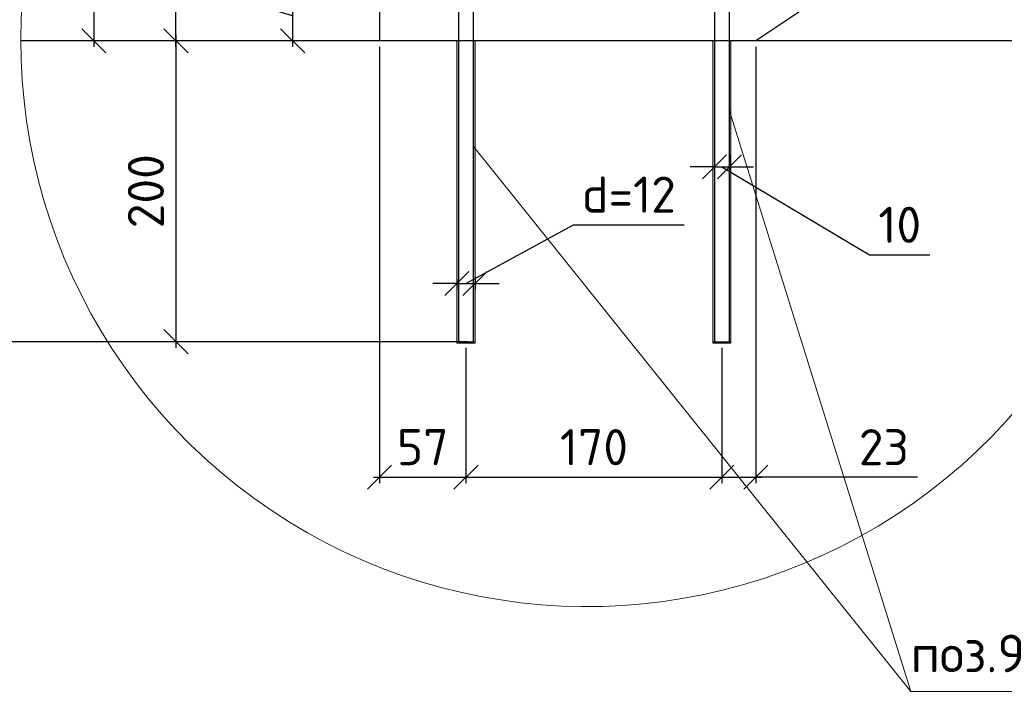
# Model space of a CAD drawing. Header units: millimetres. Extents: x 125896 to 2572636, y -120305 to 130347.
# Tile 116 of 256: x 344950 to 351490, y 89724 to 94220. Entities that reach past the tile are written whole.
import ezdxf

# ---------------------------------------------------------------- set-up
doc = ezdxf.new("R2010")
doc.units = ezdxf.units.MM
doc.linetypes.add('CENTER', pattern=[2, 1.25, -0.25, 0.25, -0.25])
doc.layers.add('ОСИ', color=7, linetype='CENTER', lineweight=15)
doc.layers.add('Столовая Двери и окна', color=7, linetype='Continuous', lineweight=15)
doc.layers.add('Столовая - обозначения', color=7, linetype='Continuous')
doc.layers.add('ФВ-2', color=7, linetype='Continuous')
doc.styles.get("Standard").update_dxf_attribs({"font": 'isocpeur.ttf'})
doc.styles.add('ГОСТ', font='isocpeur.ttf')
doc.dimstyles.new('Осевые', dxfattribs={"dimscale": 0.7, "dimtxt": 450, "dimasz": 400, "dimexe": 100, "dimexo": 100, "dimgap": 100, "dimtad": 1, "dimdec": 0, "dimzin": 0, "dimdsep": 46, "dimtxsty": 'Standard', "dimblk": 'OBLIQUE', "dimcen": 9, "dimdle": 100, "dimazin": 0, "dimtm": 1e-09, "dimtfac": 1, "dimtdec": 0, "dimtofl": 0, "dimtmove": 0, "dimatfit": 3, "dimfxl": 1, "dimtolj": 1, "dimtzin": 0, "dimarcsym": 0})

# ---------------------------------------------------------------- blocks, each defined once
blk = doc.blocks.new('_OBLIQUE')
at = {"color": 0, "linetype": 'ByBlock'}
blk.add_line((-0.5, -0.5), (0.5, 0.5), dxfattribs=at)
blk = doc.blocks.new('*D177')
at = {"layer": 'Defpoints', "color": 0, "linetype": 'ByBlock', "lineweight": 20, "ltscale": 13, "transparency": 16777216}
for p in [(345988.5, 96580.3), (347964.4, 96580.3), (347639.4, 94080.3)]:
    blk.add_point(p, dxfattribs=at)
at = {"layer": 'ОСИ', "color": 0, "linetype": 'ByBlock', "lineweight": -2, "ltscale": 13, "transparency": 16777216}
for p, q in [((345988.5, 94040.3), (345988.5, 96620.3)), ((347924.4, 96580.3), (345948.5, 96580.3)), ((347599.4, 94080.3), (345948.5, 94080.3))]:
    blk.add_line(p, q, dxfattribs=at)
at = {"layer": 'ОСИ', "color": 0, "linetype": 'ByBlock', "lineweight": -2, "ltscale": 13, "transparency": 16777216, "xscale": 160, "yscale": 160, "zscale": 160}
for p, rotation in [((345988.5, 96580.3), 90), ((345988.5, 94080.3), 270)]:
    blk.add_blockref('_OBLIQUE', p, dxfattribs=dict(at, rotation=rotation))
at = {"layer": 'ОСИ', "color": 0, "linetype": 'ByBlock', "ltscale": 13, "transparency": 16777216, "insert": (345788.5, 95579.4), "char_height": 240, "attachment_point": 5, "rotation": 90}
blk.add_mtext('\\A1;250', dxfattribs=at)
blk = doc.blocks.new('*D182')
at = {"layer": 'Defpoints', "color": 0, "linetype": 'ByBlock', "lineweight": 20, "ltscale": 13, "transparency": 16777216}
for p in [(347808.7, 94410.3), (346763.3, 94080.3), (347808.7, 94080.3)]:
    blk.add_point(p, dxfattribs=at)
at = {"layer": 'ОСИ', "color": 0, "linetype": 'ByBlock', "lineweight": -2, "ltscale": 13, "transparency": 16777216}
for p, q in [((346483.3, 94329.3), (346483.3, 94777.3)), ((346763.3, 94450.3), (346763.3, 94040.3)), ((347768.7, 94410.3), (346723.3, 94410.3)), ((346763.3, 94245.3), (346483.3, 94329.3)), ((347768.7, 94080.3), (346723.3, 94080.3))]:
    blk.add_line(p, q, dxfattribs=at)
at = {"layer": 'ОСИ', "color": 0, "linetype": 'ByBlock', "lineweight": -2, "ltscale": 13, "transparency": 16777216, "xscale": 160, "yscale": 160, "zscale": 160}
for p, rotation in [((346763.3, 94410.3), 90), ((346763.3, 94080.3), 270)]:
    blk.add_blockref('_OBLIQUE', p, dxfattribs=dict(at, rotation=rotation))
at = {"layer": 'ОСИ', "color": 0, "linetype": 'ByBlock', "ltscale": 13, "transparency": 16777216, "insert": (346283.3, 94553.3), "char_height": 240, "attachment_point": 5, "rotation": 90}
blk.add_mtext('\\A1;33', dxfattribs=at)
blk = doc.blocks.new('*D183')
at = {"layer": 'Defpoints', "color": 0, "linetype": 'ByBlock', "lineweight": 20, "ltscale": 13, "transparency": 16777216}
for p in [(347339.4, 94080.3, 3600), (347914.4, 92080.3, 3600), (347914.4, 91179.4)]:
    blk.add_point(p, dxfattribs=at)
at = {"layer": 'ОСИ', "color": 0, "linetype": 'ByBlock', "lineweight": -2, "ltscale": 13, "transparency": 16777216}
for p, q in [((347339.4, 94040.3), (347339.4, 91139.4)), ((347914.4, 92040.3), (347914.4, 91139.4)), ((347299.4, 91179.4), (347954.4, 91179.4))]:
    blk.add_line(p, q, dxfattribs=at)
at = {"layer": 'ОСИ', "color": 0, "linetype": 'ByBlock', "lineweight": -2, "ltscale": 13, "transparency": 16777216, "xscale": 160, "yscale": 160, "zscale": 160, "rotation": 180}
blk.add_blockref('_OBLIQUE', (347339.4, 91179.4), dxfattribs=at)
at = {"layer": 'ОСИ', "color": 0, "linetype": 'ByBlock', "lineweight": -2, "ltscale": 13, "transparency": 16777216, "xscale": 160, "yscale": 160, "zscale": 160}
blk.add_blockref('_OBLIQUE', (347914.4, 91179.4), dxfattribs=at)
at = {"layer": 'ОСИ', "color": 0, "linetype": 'ByBlock', "ltscale": 13, "transparency": 16777216, "insert": (347626.9, 91379.4), "char_height": 240, "attachment_point": 5}
blk.add_mtext('\\A1;57', dxfattribs=at)
blk = doc.blocks.new('*D184')
at = {"layer": 'Defpoints', "color": 0, "linetype": 'ByBlock', "lineweight": 20, "ltscale": 13, "transparency": 16777216}
for p in [(347914.4, 92080.3, 3600), (349614.4, 92080.3, 3600), (349614.4, 91179.4)]:
    blk.add_point(p, dxfattribs=at)
at = {"layer": 'ОСИ', "color": 0, "linetype": 'ByBlock', "lineweight": -2, "ltscale": 13, "transparency": 16777216}
for p, q in [((347914.4, 92040.3), (347914.4, 91139.4)), ((349614.4, 92040.3), (349614.4, 91139.4)), ((347874.4, 91179.4), (349654.4, 91179.4))]:
    blk.add_line(p, q, dxfattribs=at)
at = {"layer": 'ОСИ', "color": 0, "linetype": 'ByBlock', "lineweight": -2, "ltscale": 13, "transparency": 16777216, "xscale": 160, "yscale": 160, "zscale": 160, "rotation": 180}
blk.add_blockref('_OBLIQUE', (347914.4, 91179.4), dxfattribs=at)
at = {"layer": 'ОСИ', "color": 0, "linetype": 'ByBlock', "lineweight": -2, "ltscale": 13, "transparency": 16777216, "xscale": 160, "yscale": 160, "zscale": 160}
blk.add_blockref('_OBLIQUE', (349614.4, 91179.4), dxfattribs=at)
at = {"layer": 'ОСИ', "color": 0, "linetype": 'ByBlock', "ltscale": 13, "transparency": 16777216, "insert": (348764.4, 91379.4), "char_height": 240, "attachment_point": 5}
blk.add_mtext('\\A1;170', dxfattribs=at)
blk = doc.blocks.new('*D185')
at = {"layer": 'Defpoints', "color": 0, "linetype": 'ByBlock', "lineweight": 20, "ltscale": 13, "transparency": 16777216}
for p in [(349839.4, 94080.3, 1800), (349614.4, 92080.3, 3600), (349839.4, 91179.4)]:
    blk.add_point(p, dxfattribs=at)
at = {"layer": 'ОСИ', "color": 0, "linetype": 'ByBlock', "lineweight": -2, "ltscale": 13, "transparency": 16777216}
for p, q in [((349839.4, 94040.3), (349839.4, 91139.4)), ((349614.4, 92040.3), (349614.4, 91139.4)), ((349574.4, 91179.4), (349879.4, 91179.4)), ((350913.7, 91179.4), (349839.4, 91179.4))]:
    blk.add_line(p, q, dxfattribs=at)
at = {"layer": 'ОСИ', "color": 0, "linetype": 'ByBlock', "lineweight": -2, "ltscale": 13, "transparency": 16777216, "xscale": 160, "yscale": 160, "zscale": 160, "rotation": 180}
blk.add_blockref('_OBLIQUE', (349614.4, 91179.4), dxfattribs=at)
at = {"layer": 'ОСИ', "color": 0, "linetype": 'ByBlock', "lineweight": -2, "ltscale": 13, "transparency": 16777216, "xscale": 160, "yscale": 160, "zscale": 160}
blk.add_blockref('_OBLIQUE', (349839.4, 91179.4), dxfattribs=at)
at = {"layer": 'ОСИ', "color": 0, "linetype": 'ByBlock', "ltscale": 13, "transparency": 16777216, "insert": (350689.7, 91379.4), "char_height": 240, "attachment_point": 5}
blk.add_mtext('\\A1;23', dxfattribs=at)
blk = doc.blocks.new('*D186')
at = {"layer": 'Defpoints', "color": 0, "linetype": 'ByBlock', "lineweight": 20, "ltscale": 13, "transparency": 16777216}
for p in [(347964.4, 96580.3, 3600), (344667.4, 92080.3), (347964.4, 92080.3, 3600)]:
    blk.add_point(p, dxfattribs=at)
at = {"layer": 'ОСИ', "color": 0, "linetype": 'ByBlock', "lineweight": -2, "ltscale": 13, "transparency": 16777216}
for p, q in [((344667.4, 96620.3), (344667.4, 92040.3)), ((347924.4, 96580.3), (344627.4, 96580.3)), ((347924.4, 92080.3), (344627.4, 92080.3))]:
    blk.add_line(p, q, dxfattribs=at)
at = {"layer": 'ОСИ', "color": 0, "linetype": 'ByBlock', "lineweight": -2, "ltscale": 13, "transparency": 16777216, "xscale": 160, "yscale": 160, "zscale": 160}
for p, rotation in [((344667.4, 96580.3), 90), ((344667.4, 92080.3), 270)]:
    blk.add_blockref('_OBLIQUE', p, dxfattribs=dict(at, rotation=rotation))
at = {"layer": 'ОСИ', "color": 0, "linetype": 'ByBlock', "ltscale": 13, "transparency": 16777216, "insert": (344467.4, 94330.3), "char_height": 240, "attachment_point": 5, "rotation": 90}
blk.add_mtext('\\A1;450', dxfattribs=at)
blk = doc.blocks.new('*D187')
at = {"layer": 'Defpoints', "color": 0, "linetype": 'ByBlock', "lineweight": 20, "ltscale": 13, "transparency": 16777216}
for p in [(347964.4, 96580.3, 3600), (345442.4, 94080.3), (347964.4, 94080.3)]:
    blk.add_point(p, dxfattribs=at)
at = {"layer": 'ОСИ', "color": 0, "linetype": 'ByBlock', "lineweight": -2, "ltscale": 13, "transparency": 16777216}
for p, q in [((345442.4, 96620.3), (345442.4, 94040.3)), ((347924.4, 96580.3), (345402.4, 96580.3)), ((347924.4, 94080.3), (345402.4, 94080.3))]:
    blk.add_line(p, q, dxfattribs=at)
at = {"layer": 'ОСИ', "color": 0, "linetype": 'ByBlock', "lineweight": -2, "ltscale": 13, "transparency": 16777216, "xscale": 160, "yscale": 160, "zscale": 160}
for p, rotation in [((345442.4, 96580.3), 90), ((345442.4, 94080.3), 270)]:
    blk.add_blockref('_OBLIQUE', p, dxfattribs=dict(at, rotation=rotation))
at = {"layer": 'ОСИ', "color": 0, "linetype": 'ByBlock', "ltscale": 13, "transparency": 16777216, "insert": (345242.4, 95330.3), "char_height": 240, "attachment_point": 5, "rotation": 90}
blk.add_mtext('\\A1;250', dxfattribs=at)
blk = doc.blocks.new('*D188')
at = {"layer": 'Defpoints', "color": 0, "linetype": 'ByBlock', "lineweight": 20, "ltscale": 13, "transparency": 16777216}
for p in [(347964.4, 94080.3), (345988.5, 92080.3), (347964.4, 92080.3)]:
    blk.add_point(p, dxfattribs=at)
at = {"layer": 'ОСИ', "color": 0, "linetype": 'ByBlock', "lineweight": -2, "ltscale": 13, "transparency": 16777216}
for p, q in [((345988.5, 94120.3), (345988.5, 92040.3)), ((347924.4, 94080.3), (345948.5, 94080.3)), ((347924.4, 92080.3), (345948.5, 92080.3))]:
    blk.add_line(p, q, dxfattribs=at)
at = {"layer": 'ОСИ', "color": 0, "linetype": 'ByBlock', "lineweight": -2, "ltscale": 13, "transparency": 16777216, "xscale": 160, "yscale": 160, "zscale": 160}
for p, rotation in [((345988.5, 94080.3), 90), ((345988.5, 92080.3), 270)]:
    blk.add_blockref('_OBLIQUE', p, dxfattribs=dict(at, rotation=rotation))
at = {"layer": 'ОСИ', "color": 0, "linetype": 'ByBlock', "ltscale": 13, "transparency": 16777216, "insert": (345788.5, 93080.3), "char_height": 240, "attachment_point": 5, "rotation": 90}
blk.add_mtext('\\A1;200', dxfattribs=at)
blk = doc.blocks.new('*D192')
at = {"layer": 'Defpoints', "color": 0, "linetype": 'ByBlock', "lineweight": 20, "ltscale": 13, "transparency": 16777216}
for p in [(349564.4, 93363.2, 3600), (349664.4, 93363.2, 3600), (349664.4, 93241.8)]:
    blk.add_point(p, dxfattribs=at)
at = {"layer": 'ОСИ', "color": 0, "linetype": 'ByBlock', "lineweight": -2, "ltscale": 13, "transparency": 16777216}
for p, q in [((349564.4, 93323.2), (349564.4, 93201.8)), ((349664.4, 93323.2), (349664.4, 93201.8)), ((349564.4, 93241.8), (349404.4, 93241.8)), ((349564.4, 93241.8), (349664.4, 93241.8)), ((349614.4, 93241.8), (350595.3, 92657.1)), ((349664.4, 93241.8), (349824.4, 93241.8)), ((350595.3, 92657.1), (350995.3, 92657.1))]:
    blk.add_line(p, q, dxfattribs=at)
at = {"layer": 'ОСИ', "color": 0, "linetype": 'ByBlock', "lineweight": -2, "ltscale": 13, "transparency": 16777216, "xscale": 160, "yscale": 160, "zscale": 160}
blk.add_blockref('_OBLIQUE', (349564.4, 93241.8), dxfattribs=at)
at = {"layer": 'ОСИ', "color": 0, "linetype": 'ByBlock', "lineweight": -2, "ltscale": 13, "transparency": 16777216, "xscale": 160, "yscale": 160, "zscale": 160, "rotation": 180}
blk.add_blockref('_OBLIQUE', (349664.4, 93241.8), dxfattribs=at)
at = {"layer": 'ОСИ', "color": 0, "linetype": 'ByBlock', "ltscale": 13, "transparency": 16777216, "insert": (350795.3, 92857.1), "char_height": 240, "attachment_point": 5}
blk.add_mtext('\\A1;10', dxfattribs=at)
blk = doc.blocks.new('*D193')
at = {"layer": 'Defpoints', "color": 0, "linetype": 'ByBlock', "lineweight": 20, "ltscale": 13, "transparency": 16777216}
for p in [(347854.4, 92536.7, 3600), (347974.4, 92536.7, 3600), (347974.4, 92467.5)]:
    blk.add_point(p, dxfattribs=at)
at = {"layer": 'ОСИ', "color": 0, "linetype": 'ByBlock', "lineweight": -2, "ltscale": 13, "transparency": 16777216}
for p, q in [((347914.4, 92467.5), (348628, 92857.7)), ((348628, 92857.7), (349364, 92857.7)), ((347854.4, 92467.5), (347694.4, 92467.5)), ((347854.4, 92496.7), (347854.4, 92427.5)), ((347854.4, 92467.5), (347974.4, 92467.5)), ((347974.4, 92496.7), (347974.4, 92427.5)), ((347974.4, 92467.5), (348134.4, 92467.5))]:
    blk.add_line(p, q, dxfattribs=at)
at = {"layer": 'ОСИ', "color": 0, "linetype": 'ByBlock', "lineweight": -2, "ltscale": 13, "transparency": 16777216, "xscale": 160, "yscale": 160, "zscale": 160}
blk.add_blockref('_OBLIQUE', (347854.4, 92467.5), dxfattribs=at)
at = {"layer": 'ОСИ', "color": 0, "linetype": 'ByBlock', "lineweight": -2, "ltscale": 13, "transparency": 16777216, "xscale": 160, "yscale": 160, "zscale": 160, "rotation": 180}
blk.add_blockref('_OBLIQUE', (347974.4, 92467.5), dxfattribs=at)
at = {"layer": 'ОСИ', "color": 0, "linetype": 'ByBlock', "ltscale": 13, "transparency": 16777216, "insert": (348996, 93057.7), "char_height": 240, "attachment_point": 5}
blk.add_mtext('\\A1;d=12', dxfattribs=at)

msp = doc.modelspace()

# ---------------------------------------------------------------- hatches: boundary and pattern name
at = {"layer": 'ФВ-2', "lineweight": 20, "true_color": 0x006272}
h = msp.add_hatch(dxfattribs=at)
h.set_pattern_fill('ANGLE', color=146, scale=2)
h.set_pattern_definition([(0, (-61607.551, -4404.847), (0, 13.97), [10.16, -3.81]), (90, (-61607.551, -4404.847), (-13.97, 9e-16), [10.16, -3.81])])
h.paths.add_polyline_path([(347864.4, 92080.3), (347854.4, 92080.3), (347854.4, 94080.3), (347864.4, 94080.3)])
h.paths.add_polyline_path([(347974.4, 92070.3), (347974.4, 92080.3), (347854.4, 92080.3), (347854.4, 92070.3)])
h.paths.add_polyline_path([(347974.4, 92080.3), (347964.4, 92080.3), (347964.4, 94080.3), (347974.4, 94080.3)])
h = msp.add_hatch(dxfattribs=at)
h.set_pattern_fill('ANGLE', color=146, scale=2)
h.set_pattern_definition([(0, (-59907.551, -4404.847), (0, 13.97), [10.16, -3.81]), (90, (-59907.551, -4404.847), (-13.97, 9e-16), [10.16, -3.81])])
h.paths.add_polyline_path([(349564.4, 92080.3), (349554.4, 92080.3), (349554.4, 94080.3), (349564.4, 94080.3)])
h.paths.add_polyline_path([(349674.4, 92070.3), (349674.4, 92080.3), (349554.4, 92080.3), (349554.4, 92070.3)])
h.paths.add_polyline_path([(349674.4, 92080.3), (349664.4, 92080.3), (349664.4, 94080.3), (349674.4, 94080.3)])

# ---------------------------------------------------------------- linework, layer by layer
at = {"layer": 'Столовая Двери и окна', "color": 18, "lineweight": 30, "true_color": 0x000000}
for p, q in [((352149.1, 95620.1, 1771.1), (349839.4, 94080.3, 1800)), ((347339.4, 94880.3, 7200), (347339.4, 94080.3, 3600))]:
    msp.add_line(p, q, dxfattribs=at)
at = {"layer": 'Столовая Двери и окна', "color": 18, "lineweight": 20, "true_color": 0x000000}
for p, q in [((349664.4, 93614.5, 3600), (350868.3, 89755.1)), ((350868.3, 89755.1), (347964.4, 93377.6, 3600)), ((347854.4, 92080.3, 3600), (347974.4, 92080.3, 3600)), ((349554.4, 92080.3, 3600), (349674.4, 92080.3, 3600)), ((350868.3, 89755.1), (354638.8, 89755.1))]:
    msp.add_line(p, q, dxfattribs=at)
at = {"layer": 'Столовая Двери и окна', "color": 5, "lineweight": 30, "elevation": 3600}
for points in [[(347964.4, 96580.3), (347864.4, 96580.3), (347864.4, 92080.3), (347964.4, 92080.3)], [(349664.4, 96580.3), (349564.4, 96580.3), (349564.4, 92080.3), (349664.4, 92080.3)]]:
    msp.add_lwpolyline(points, close=True, dxfattribs=at)
at = {"layer": 'Столовая Двери и окна', "color": 5, "lineweight": 30}
msp.add_lwpolyline([(352478.8, 94080.3), (344958.1, 94080.3)], dxfattribs=at)
at = {"layer": 'Столовая Двери и окна', "color": 18, "lineweight": 20, "true_color": 0x000000, "elevation": 3600}
for points in [[(347864.4, 92080.3), (347854.4, 92080.3), (347854.4, 94080.3), (347864.4, 94080.3)], [(347974.4, 92080.3), (347964.4, 92080.3), (347964.4, 94080.3), (347974.4, 94080.3)], [(349564.4, 92080.3), (349554.4, 92080.3), (349554.4, 94080.3), (349564.4, 94080.3)], [(349674.4, 92080.3), (349664.4, 92080.3), (349664.4, 94080.3), (349674.4, 94080.3)], [(347974.4, 92070.3), (347974.4, 92080.3), (347854.4, 92080.3), (347854.4, 92070.3)], [(349674.4, 92070.3), (349674.4, 92080.3), (349554.4, 92080.3), (349554.4, 92070.3)]]:
    msp.add_lwpolyline(points, close=True, dxfattribs=at)
at = {"layer": 'Столовая Двери и окна', "color": 18, "lineweight": 20, "true_color": 0x000000}
msp.add_arc((348718.4, 94080.3), 3760.4, 165.03656, 5.67826, dxfattribs=at)

# ---------------------------------------------------------------- texts
at = {"insert": (226281.3, 113282.4), "char_height": 250, "attachment_point": 1, "style": 'ГОСТ'}
msp.add_mtext_dynamic_manual_height_columns('\\A1;\\pi9384.38;{\\H1.5152x;\\P\\pi1250;Общие указания\\P\\pi250;}1.^IРабочая документация разработана в соответствии с заданием на проектирование, требованиями действующих технических регламентов, стандартов, сводов правил и других документов, содержащих установленные требования.\\P2.^IРабочая документация выполнена в соответствии со следующими нормативными и техническими документами:\\P-^IСП 20.13330.2016 "Нагрузки и Воздействия";\\P-^IСП 63.13330.2012 "Бетонные и железобетонные конструкции. Основные положения";\\P-^IСП 22.13330.2016 "Основания зданий и сооружений";\\P-^IСП 45.13330.2012 "Земляные сооружения, основания и фундаменты".\\P3.   За относительную отметку 0,000 принята отметка чистого пола первого этажа.\\P4.^IПеречень видов работ, для которых необходимо составлять акты освидетельствования скрытых работ:\\P-^Iармирование конструкций;\\P-^Iосвидетельствование опалубки перед бетонированием;\\P-^Iвыполнение сварочных работ;\\P-^Iотбор контрольных проб бетона;\\P-^Iсоответствие законченных железобетонных конструкций проекту с отображением качества работ;\\P-^Iустройство монолитных конструкций, выполняемых в зимнее время;  \\P\\pi0;  -    устройство гидроизоляции;\\P\\pi250;-^Iуплотнение грунтов и обратную засыпку.\\PЗапрещается выполнение последующих работ при отсутствии актов освидетельствования предшествующих скрытых работ во всех случаях.\\P\\pi0;        5. Проект рассчитан на производство работ в период положительных температур. В случае выполнения работ при отрицательных температурах необходимо выполнять требования СНиП часть 3 по производству работ и ППР.\\P        6. При минимальной температуре воздуха до минус 15°С допускается: выдерживание бетона в конструкции методом термоса, при предварительном разогреве бетонной смеси, форсированный электроразогрев бетона в конструкции с повторным уплотнением.\\P\\pi250;При минимальной температуре воздуха до минус 25°С допускается: обогрев бетона в греющей опалубке с помощью низкотемпературных электронагревателей, электродный сквозной прогрев бетона, электрообогрев с помощью греющего провода.\\P\\pi0;7. При отрицательной температуре воздуха уплотнение грунта обратной засыпки в траншеях должно \\Pосуществляться до достижения коэффициента уплотнения 0,98. \\PВремя уплотнения грунта в зависимости от температуры воздуха: \\P\\pi250;-^Iпри t{\\H0.7x;\\So^ ;}-5, 90-120 минут; при t{\\H0.7x;\\So^ ;\\H1.42857x;-10, 60-90 минут; }при t{\\H0.7x;\\So^ ;\\H1.42857x;-20, 40-60 минут; }при t{\\H0.7x;\\So^ ;\\H1.42857x;-30, 20-30 минут;\\P\\pi0;Работы по выполнению насыпей и обратных засыпок при отрицательных температурах должны производить с учетом следующих требований:\\P\\pi250;-^Iподготовку поверхности (основания) насыпи и обратных засыпок следует выполнять с полным удалением снега, льда, промерзшего слоя слабого и пучинистого грунта на всю его глубину;\\P-^Iотсыпку в насыпь и обратные засыпки грунтов необходимо производить при их природной влажности и в талом состоянии с содержанием комьев мерзлого грунта, не превышающим требований, приведенных в приложении М СП 45.13330.2017. Свод правил. Земляные сооружения, основания и фундаменты., и, как правило, на не промерзшие ранее отсыпанные и уплотненные слои. В отдельных случаях при согласовании с автором проекта допускается грунты отсыпать на непучинистые грунты, промерзшие на глубину не более 15 см;\\P-^Iпри пониженной влажности отсыпанных грунтов для их уплотнения следует применять более тяжелое грунтоуплотняющее оборудование; \\P-^Iработы по отсыпке и уплотнению каждого слоя должны выполнять в течение одной рабочей смены; - при выполнении насыпей из глинистых грунтов при обильном снеговыпадении все работы должны быть прекращены; - перерывы в работах по выполнению насыпей и обратных засыпок допускаются только при условиях, что за время перерыва глубина промерзания ранее уплотненных пучинистых грунтов не превысит 15 см или на время перерыва ранее уплотненные грунты утепляются специальными средствами (например, маловлажным рыхлым грунтом, который в последующем удаляется); - все работы по отсыпке грунтов и их уплотнению выполняют с повышенной интенсивностью.}', width=20474.372, gutter_width=5800, heights=[24436.9], dxfattribs=at)
at = {"layer": 'Столовая - обозначения', "lineweight": 25}
msp.add_text('поз.9', height=250, dxfattribs=at).set_placement((350868.3, 89883.5))

# ---------------------------------------------------------------- dimensions: what is measured, and where the dimension line sits
at = {"layer": 'ОСИ', "linetype": 'ByBlock', "ltscale": 13}
for base, p1, p2, picture, middle in [((344667.4, 92080.3), (347964.4, 96580.3, 3600), (347964.4, 92080.3, 3600), '*D186', (344467.4, 94330.3)), ((345442.4, 94080.3), (347964.4, 96580.3, 3600), (347964.4, 94080.3), '*D187', (345242.4, 95330.3)), ((346763.3, 94080.3), (347808.7, 94410.3), (347808.7, 94080.3), '*D182', (346283.3, 94409.3)), ((345988.5, 92080.3), (347964.4, 94080.3), (347964.4, 92080.3), '*D188', (345788.5, 93080.3))]:
    dim = msp.add_linear_dim(base=base, p1=p1, p2=p2, angle=90, dimstyle='Осевые', override={"dimscale": 0.8, "dimtxt": 300, "dimasz": 200, "dimexe": 50, "dimexo": 50, "dimlfac": 0.1, "dimdle": 50, "dimtmove": 1}, dxfattribs=at)
    dim.commit()
    dim.dimension.update_dxf_attribs({"geometry": picture, "text_midpoint": middle})
dim = msp.add_linear_dim(base=(345988.5, 96580.3, 3600), p1=(347639.4, 94080.3, 3600), p2=(347964.4, 96580.3, 3600), angle=90, dimstyle='Осевые', override={"dimscale": 0.8, "dimtxt": 300, "dimasz": 200, "dimexe": 50, "dimexo": 50, "dimlfac": 0.1, "dimdle": 50, "dimtmove": 1}, dxfattribs=at)
dim.commit()
dim.dimension.update_dxf_attribs({"geometry": '*D177', "text_midpoint": (345988.5, 95579.4, 3600), "dimtype": 160})
for base, p1, p2, picture, middle in [((347914.3524371, 91179.3596687), (347339.3524371, 94080.2898901, 3599.99997), (347914.3524371, 92080.2898901, 3599.99997), '*D183', (347626.8524371, 91379.3596687)), ((349614.4, 91179.4), (347914.4, 92080.3, 3600), (349614.4, 92080.3, 3600), '*D184', (348764.4, 91379.4))]:
    dim = msp.add_linear_dim(base=base, p1=p1, p2=p2, dimstyle='Осевые', override={"dimscale": 0.8, "dimtxt": 300, "dimasz": 200, "dimexe": 50, "dimexo": 50, "dimlfac": 0.1, "dimdle": 50, "dimtmove": 1}, dxfattribs=at)
    dim.commit()
    dim.dimension.update_dxf_attribs({"geometry": picture, "text_midpoint": middle})
for base, p1, p2, picture, middle in [((349839.3524371, 91179.3596687), (349614.3524371, 92080.2898901, 3599.99997), (349839.3524371, 94080.2898901, 1799.999985), '*D185', (350689.6945237, 91176.7346687)), ((349664.4, 93241.8), (349564.4, 93363.2, 3600), (349664.4, 93363.2, 3600), '*D192', (350675.3, 92657.1))]:
    dim = msp.add_linear_dim(base=base, p1=p1, p2=p2, dimstyle='Осевые', override={"dimscale": 0.8, "dimtxt": 300, "dimasz": 200, "dimexe": 50, "dimexo": 50, "dimlfac": 0.1, "dimdle": 50, "dimtmove": 1}, dxfattribs=at)
    dim.commit()
    dim.dimension.update_dxf_attribs({"geometry": picture, "text_midpoint": middle, "dimtype": 160})
dim = msp.add_linear_dim(base=(347974.4, 92467.5), p1=(347854.4, 92536.7, 3600), p2=(347974.4, 92536.7, 3600), text='d=<>', dimstyle='Осевые', override={"dimscale": 0.8, "dimtxt": 300, "dimasz": 200, "dimexe": 50, "dimexo": 50, "dimlfac": 0.1, "dimdle": 50, "dimtmove": 1}, dxfattribs=at)
dim.commit()
dim.dimension.update_dxf_attribs({"geometry": '*D193', "text_midpoint": (348708, 92857.7), "dimtype": 160})

doc.saveas('drawing.dxf')
